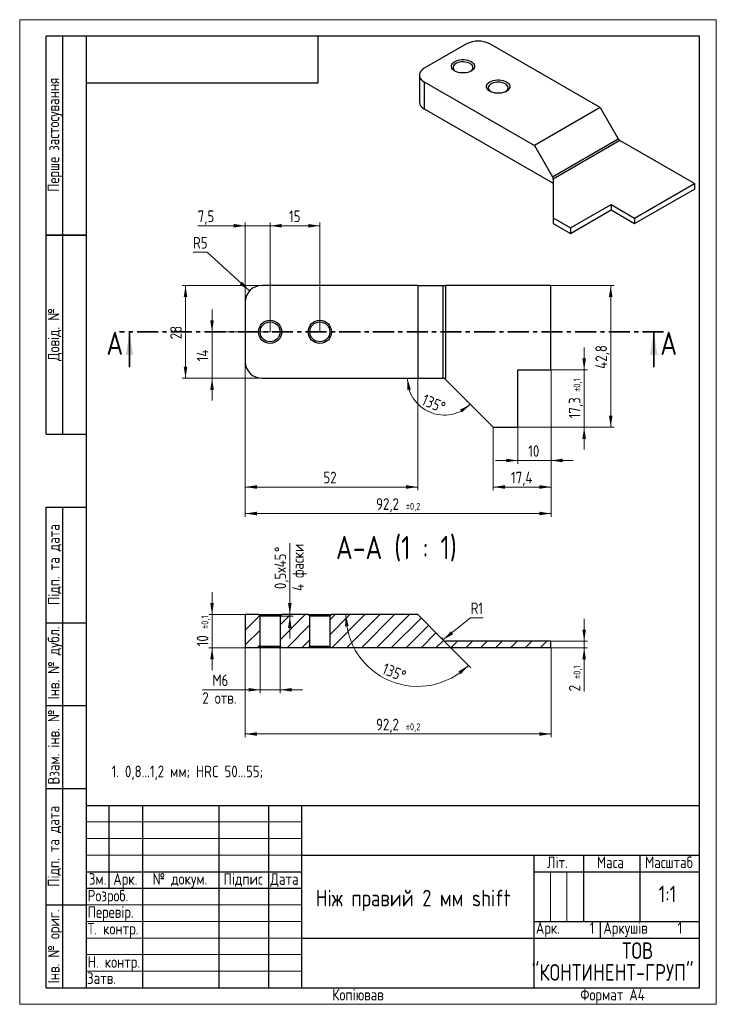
# Paper-space layout 'Лист1' of a CAD drawing. Header units: millimetres. Extents: x 0 to 212, y 0 to 297.
import ezdxf

# ---------------------------------------------------------------- set-up
doc = ezdxf.new("R2010")
doc.units = ezdxf.units.MM
doc.linetypes.add('SLD-Сплошная', pattern=[0])
doc.linetypes.add('SLD-Тонкая-Толстая', pattern=[10.16, 6.35, -1.27, 1.27, -1.27])
doc.layers.add('ОСЕВЫЕ', color=7, linetype='SLD-Сплошная')
doc.styles.add('SLDTEXTSTYLE0', font='GOST_A.TTF')
doc.styles.add('SLDTEXTSTYLE1', font='GOST_A.TTF', dxfattribs={"bigfont": 'bigfont'})
doc.dimstyles.new('SLDDIMSTYLE0', dxfattribs={"dimtxt": 3.5, "dimasz": 3.5, "dimexe": 0, "dimexo": 0.0625, "dimgap": 0.875, "dimtad": 2, "dimrnd": 1e-09, "dimzin": 12, "dimdsep": 46, "dimtxsty": 'SLDTEXTSTYLE0', "dimsah": 1, "dimcen": 0.09, "dimadec": 0, "dimazin": 3, "dimtfac": 1, "dimtdec": 3, "dimtofl": 0, "dimtmove": 0, "dimatfit": 3, "dimfxl": 1, "dimfrac": 2, "dimtolj": 1, "dimtzin": 12, "dimarcsym": 0})
doc.dimstyles.new('SLDDIMSTYLE1', dxfattribs={"dimtxt": 3.5, "dimasz": 3.5, "dimexe": 0, "dimexo": 0.0625, "dimgap": 0.875, "dimtad": 0, "dimtih": 1, "dimtoh": 1, "dimrnd": 1e-09, "dimzin": 12, "dimdsep": 46, "dimtxsty": 'SLDTEXTSTYLE0', "dimsah": 1, "dimcen": 0, "dimadec": 0, "dimazin": 3, "dimtfac": 1, "dimtdec": 3, "dimtofl": 0, "dimtmove": 0, "dimatfit": 3, "dimfxl": 1, "dimfrac": 2, "dimtolj": 1, "dimtzin": 12, "dimarcsym": 0})
doc.dimstyles.new('SLDDIMSTYLE10', dxfattribs={"dimtxt": 3.5, "dimasz": 3.5, "dimexe": 0, "dimexo": 0.0625, "dimgap": 0.875, "dimtad": 0, "dimtih": 1, "dimtoh": 1, "dimrnd": 1e-09, "dimzin": 12, "dimdsep": 46, "dimtxsty": 'SLDTEXTSTYLE0', "dimsah": 1, "dimcen": 0, "dimadec": 0, "dimazin": 3, "dimtfac": 1, "dimtdec": 3, "dimtofl": 0, "dimtmove": 1, "dimatfit": 3, "dimfxl": 1, "dimfrac": 2, "dimtolj": 1, "dimtzin": 12, "dimarcsym": 0})
doc.dimstyles.new('SLDDIMSTYLE2', dxfattribs={"dimtxt": 3.5, "dimasz": 3.5, "dimexe": 0, "dimexo": 0.0625, "dimgap": 0.875, "dimtad": 2, "dimdec": 1, "dimrnd": 1e-09, "dimzin": 12, "dimdsep": 46, "dimtxsty": 'SLDTEXTSTYLE0', "dimsah": 1, "dimcen": 0.09, "dimadec": 0, "dimazin": 3, "dimtfac": 1, "dimtdec": 3, "dimtmove": 0, "dimatfit": 0, "dimfxl": 1, "dimfrac": 2, "dimtolj": 1, "dimtzin": 12, "dimarcsym": 0})
doc.dimstyles.new('SLDDIMSTYLE3', dxfattribs={"dimtxt": 3.5, "dimasz": 3.5, "dimexe": 0, "dimexo": 0.0625, "dimgap": 0.875, "dimtad": 2, "dimdec": 4, "dimzin": 12, "dimdsep": 46, "dimtxsty": 'SLDTEXTSTYLE0', "dimsah": 1, "dimcen": 0.09, "dimazin": 3, "dimtfac": 1, "dimtdec": 3, "dimtofl": 0, "dimtmove": 0, "dimatfit": 3, "dimfxl": 1, "dimfrac": 2, "dimtolj": 1, "dimtzin": 12, "dimarcsym": 0})
doc.dimstyles.new('SLDDIMSTYLE4', dxfattribs={"dimtxt": 3.5, "dimasz": 3.5, "dimexe": 0, "dimexo": 0.0625, "dimgap": 0.875, "dimtad": 2, "dimdec": 1, "dimrnd": 1e-09, "dimzin": 12, "dimdsep": 46, "dimtxsty": 'SLDTEXTSTYLE0', "dimsah": 1, "dimcen": 0.09, "dimadec": 0, "dimazin": 3, "dimtfac": 1, "dimtdec": 3, "dimtofl": 0, "dimtmove": 0, "dimatfit": 3, "dimfxl": 1, "dimfrac": 2, "dimtolj": 1, "dimtzin": 12, "dimarcsym": 0})
doc.dimstyles.new('SLDDIMSTYLE5', dxfattribs={"dimtxt": 3.5, "dimasz": 3.5, "dimexe": 0, "dimexo": 0.0625, "dimgap": 0.875, "dimtad": 2, "dimrnd": 1e-09, "dimzin": 12, "dimdsep": 46, "dimtxsty": 'SLDTEXTSTYLE0', "dimsah": 1, "dimcen": 0.09, "dimadec": 0, "dimazin": 3, "dimtfac": 1, "dimtdec": 3, "dimtmove": 0, "dimatfit": 0, "dimfxl": 1, "dimfrac": 2, "dimtolj": 1, "dimtzin": 12, "dimarcsym": 0})
doc.dimstyles.new('SLDDIMSTYLE6', dxfattribs={"dimtxt": 3.5, "dimasz": 3.5, "dimexe": 0, "dimexo": 0.0625, "dimgap": 0.875, "dimtad": 2, "dimdec": 1, "dimrnd": 1e-09, "dimzin": 12, "dimdsep": 46, "dimtxsty": 'SLDTEXTSTYLE0', "dimsah": 1, "dimcen": 0.09, "dimadec": 0, "dimazin": 3, "dimtol": 1, "dimtp": 0.2, "dimtm": 0.2, "dimtfac": 1, "dimtdec": 1, "dimtofl": 0, "dimtmove": 0, "dimatfit": 3, "dimfxl": 1, "dimfrac": 2, "dimtolj": 1, "dimarcsym": 0})
doc.dimstyles.new('SLDDIMSTYLE7', dxfattribs={"dimtxt": 3.5, "dimasz": 3.5, "dimexe": 0, "dimexo": 0.0625, "dimgap": 0.875, "dimtad": 2, "dimdec": 1, "dimrnd": 1e-09, "dimzin": 12, "dimdsep": 46, "dimtxsty": 'SLDTEXTSTYLE0', "dimsah": 1, "dimcen": 0.09, "dimadec": 0, "dimazin": 3, "dimtol": 1, "dimtp": 0.1, "dimtm": 0.1, "dimtfac": 1, "dimtdec": 1, "dimtmove": 0, "dimatfit": 0, "dimfxl": 1, "dimfrac": 2, "dimtolj": 1, "dimarcsym": 0})
doc.dimstyles.new('SLDDIMSTYLE8', dxfattribs={"dimtxt": 3.5, "dimasz": 3.5, "dimexe": 0, "dimexo": 0.0625, "dimgap": 0.875, "dimtad": 2, "dimrnd": 1e-09, "dimzin": 12, "dimdsep": 46, "dimtxsty": 'SLDTEXTSTYLE0', "dimsah": 1, "dimcen": 0.09, "dimadec": 0, "dimazin": 3, "dimtol": 1, "dimtp": 0.1, "dimtm": 0.1, "dimtfac": 1, "dimtdec": 1, "dimtmove": 0, "dimatfit": 0, "dimfxl": 1, "dimfrac": 2, "dimtolj": 1, "dimarcsym": 0})
doc.dimstyles.new('SLDDIMSTYLE9', dxfattribs={"dimtxt": 3.5, "dimasz": 3.5, "dimexe": 0, "dimexo": 0.0625, "dimgap": 0.875, "dimtad": 2, "dimdec": 1, "dimrnd": 1e-09, "dimdsep": 46, "dimtxsty": 'SLDTEXTSTYLE0', "dimsah": 1, "dimcen": 0.09, "dimadec": 0, "dimazin": 2, "dimtfac": 1, "dimtdec": 3, "dimtmove": 0, "dimatfit": 0, "dimfxl": 1, "dimfrac": 2, "dimtolj": 1, "dimtzin": 12, "dimarcsym": 0})

# ---------------------------------------------------------------- blocks, each defined once
blk = doc.blocks.new('SW_NOTE_0')
at = {"color": 0, "linetype": 'Continuous', "lineweight": 0, "char_height": 5, "attachment_point": 2, "style": 'SLDTEXTSTYLE1'}
for s, insert in [('ТОВ       ', (11.8, 6.59)), ('"КОНТИНЕНТ-ГРУП"', (4.28, 0))]:
    blk.add_mtext(s, dxfattribs=dict(at, insert=insert))
blk = doc.blocks.new('_D')
at = {"color": 7, "linetype": 'SLD-Сплошная', "lineweight": 0}
for p, q in [((72.99, 216.84), (49, 216.84)), ((50, 188.84), (50, 216.84)), ((72.99, 188.84), (49, 188.84))]:
    blk.add_line(p, q, dxfattribs=at)
at = {"color": 7, "linetype": 'SLD-Сплошная', "lineweight": 18}
for points in [[(50, 216.84), (49.46, 213.34), (50.53, 213.34)], [(50, 188.84), (50.53, 192.34), (49.46, 192.34)]]:
    blk.add_solid(points, dxfattribs=at)
at = {"color": 7, "linetype": 'SLD-Сплошная', "lineweight": 18, "insert": (45.38, 200.6), "char_height": 3.5, "attachment_point": 1, "rotation": 90, "style": 'SLDTEXTSTYLE0'}
blk.add_mtext('28', dxfattribs=at)
blk = doc.blocks.new('_D_1')
at = {"color": 7, "linetype": 'SLD-Сплошная', "lineweight": 0}
for p, q in [((56.5, 226.84), (52.27, 226.84)), ((69.3, 215.2), (56.5, 226.84))]:
    blk.add_line(p, q, dxfattribs=at)
at = {"color": 7, "linetype": 'SLD-Сплошная', "lineweight": 18}
blk.add_solid([(69.3, 215.2), (67.07, 217.96), (66.34, 217.16)], dxfattribs=at)
at = {"color": 7, "linetype": 'SLD-Сплошная', "lineweight": 18, "insert": (52.27, 231.45), "char_height": 3.5, "attachment_point": 1, "style": 'SLDTEXTSTYLE0'}
blk.add_mtext('R5', dxfattribs=at)
blk = doc.blocks.new('_D_2')
at = {"color": 7, "linetype": 'SLD-Сплошная', "lineweight": 0}
for p, q in [((68, 234.84), (53.67, 234.84)), ((68, 211.85), (68, 235.84)), ((68, 234.84), (75.5, 234.84)), ((75.5, 202.85), (75.5, 235.84)), ((75.5, 234.84), (82.23, 234.84))]:
    blk.add_line(p, q, dxfattribs=at)
at = {"color": 7, "linetype": 'SLD-Сплошная', "lineweight": 18}
for points in [[(68, 234.84), (64.5, 235.38), (64.5, 234.3)], [(75.5, 234.84), (79, 234.3), (79, 235.38)]]:
    blk.add_solid(points, dxfattribs=at)
at = {"color": 7, "linetype": 'SLD-Сплошная', "lineweight": 18, "insert": (53.67, 239.45), "char_height": 3.5, "attachment_point": 1, "style": 'SLDTEXTSTYLE0'}
blk.add_mtext('7,5', dxfattribs=at)
blk = doc.blocks.new('_D_3')
at = {"color": 7, "linetype": 'SLD-Сплошная', "lineweight": 0}
for p, q in [((75.5, 202.85), (75.5, 235.84)), ((75.5, 234.84), (90.5, 234.84)), ((90.5, 202.85), (90.5, 235.84))]:
    blk.add_line(p, q, dxfattribs=at)
at = {"color": 7, "linetype": 'SLD-Сплошная', "lineweight": 18}
for points in [[(75.5, 234.84), (79, 234.3), (79, 235.38)], [(90.5, 234.84), (87, 235.38), (87, 234.3)]]:
    blk.add_solid(points, dxfattribs=at)
at = {"color": 7, "linetype": 'SLD-Сплошная', "lineweight": 18, "insert": (81.2, 239.45), "char_height": 3.5, "attachment_point": 1, "style": 'SLDTEXTSTYLE0'}
blk.add_mtext('15', dxfattribs=at)
blk = doc.blocks.new('_D_4')
at = {"color": 7, "linetype": 'SLD-Сплошная', "lineweight": 0}
blk.add_line((119.99, 188.84), (115.87, 188.84), dxfattribs=at)
at = {"color": 7, "linetype": 'SLD-Сплошная', "lineweight": 18}
blk.add_arc((128, 188.84), 11.12, 180, 315, dxfattribs=at)
for points in [[(116.87, 188.84), (116.87, 185.3), (117.94, 185.46)], [(135.86, 180.97), (132.72, 179.34), (133.36, 178.47)]]:
    blk.add_solid(points, dxfattribs=at)
at = {"color": 7, "linetype": 'SLD-Сплошная', "lineweight": 18, "insert": (122.29, 184.21), "char_height": 3.5, "attachment_point": 1, "rotation": 336.7921, "style": 'SLDTEXTSTYLE0'}
blk.add_mtext('135°', dxfattribs=at)
blk = doc.blocks.new('_D_5')
at = {"color": 7, "linetype": 'SLD-Сплошная', "lineweight": 0}
for p, q in [((68, 193.83), (68, 155.04)), ((120, 188.83), (120, 155.04)), ((68, 156.04), (120, 156.04))]:
    blk.add_line(p, q, dxfattribs=at)
at = {"color": 7, "linetype": 'SLD-Сплошная', "lineweight": 18}
for points in [[(68, 156.04), (71.5, 155.5), (71.5, 156.58)], [(120, 156.04), (116.5, 156.58), (116.5, 155.5)]]:
    blk.add_solid(points, dxfattribs=at)
at = {"color": 7, "linetype": 'SLD-Сплошная', "lineweight": 18, "insert": (91.57, 160.65), "char_height": 3.5, "attachment_point": 1, "style": 'SLDTEXTSTYLE0'}
blk.add_mtext('52', dxfattribs=at)
blk = doc.blocks.new('_D_6')
at = {"color": 7, "linetype": 'SLD-Сплошная', "lineweight": 0}
for p, q in [((160.2, 191.33), (160.2, 155.04)), ((142.8, 174.03), (142.8, 155.04)), ((142.8, 156.04), (160.2, 156.04))]:
    blk.add_line(p, q, dxfattribs=at)
at = {"color": 7, "linetype": 'SLD-Сплошная', "lineweight": 18}
for points in [[(142.8, 156.04), (146.3, 155.5), (146.3, 156.58)], [(160.2, 156.04), (156.7, 156.58), (156.7, 155.5)]]:
    blk.add_solid(points, dxfattribs=at)
at = {"color": 7, "linetype": 'SLD-Сплошная', "lineweight": 18, "insert": (148.13, 160.65), "char_height": 3.5, "attachment_point": 1, "style": 'SLDTEXTSTYLE0'}
blk.add_mtext('17,4', dxfattribs=at)
blk = doc.blocks.new('_D_7')
at = {"color": 7, "linetype": 'SLD-Сплошная', "lineweight": 0}
for p, q in [((160.2, 191.33), (160.2, 163.04)), ((150.2, 174.03), (150.2, 163.04)), ((150.2, 164.04), (143.46, 164.04)), ((150.2, 164.04), (160.2, 164.04)), ((160.2, 164.04), (166.93, 164.04))]:
    blk.add_line(p, q, dxfattribs=at)
at = {"color": 7, "linetype": 'SLD-Сплошная', "lineweight": 18}
for points in [[(150.2, 164.04), (146.7, 164.58), (146.7, 163.5)], [(160.2, 164.04), (163.7, 163.5), (163.7, 164.58)]]:
    blk.add_solid(points, dxfattribs=at)
at = {"color": 7, "linetype": 'SLD-Сплошная', "lineweight": 18, "insert": (153.33, 168.65), "char_height": 3.5, "attachment_point": 1, "style": 'SLDTEXTSTYLE0'}
blk.add_mtext('10', dxfattribs=at)
blk = doc.blocks.new('_D_8')
at = {"color": 7, "linetype": 'SLD-Сплошная', "lineweight": 0}
for p, q in [((68, 193.83), (68, 147.04)), ((160.2, 191.33), (160.2, 147.04)), ((68, 148.04), (160.2, 148.04))]:
    blk.add_line(p, q, dxfattribs=at)
at = {"color": 7, "linetype": 'SLD-Сплошная', "lineweight": 18}
for points in [[(68, 148.04), (71.5, 147.5), (71.5, 148.58)], [(160.2, 148.04), (156.7, 148.58), (156.7, 147.5)]]:
    blk.add_solid(points, dxfattribs=at)
at = {"color": 7, "linetype": 'SLD-Сплошная', "lineweight": 18, "attachment_point": 1, "style": 'SLDTEXTSTYLE0'}
for s, insert, char_height in [('92,2', (107.45, 152.65), 3.5), ('±0,2', (116.41, 151.25), 2.1)]:
    blk.add_mtext(s, dxfattribs=dict(at, insert=insert, char_height=char_height))
blk = doc.blocks.new('_D_9')
at = {"color": 7, "linetype": 'SLD-Сплошная', "lineweight": 0}
for p, q in [((170.2, 191.34), (170.2, 198.07)), ((160.21, 191.34), (171.2, 191.34)), ((170.2, 174.04), (170.2, 191.34)), ((150.21, 174.04), (171.2, 174.04)), ((170.2, 174.04), (170.2, 167.31))]:
    blk.add_line(p, q, dxfattribs=at)
at = {"color": 7, "linetype": 'SLD-Сплошная', "lineweight": 18}
for points in [[(170.2, 191.34), (170.73, 194.84), (169.66, 194.84)], [(170.2, 174.04), (169.66, 170.54), (170.73, 170.54)]]:
    blk.add_solid(points, dxfattribs=at)
at = {"color": 7, "linetype": 'SLD-Сплошная', "lineweight": 18, "attachment_point": 1, "rotation": 90, "style": 'SLDTEXTSTYLE0'}
for s, insert, char_height in [('±0,1', (166.98, 184.73), 2.1), ('17,3', (165.58, 176.77), 3.5)]:
    blk.add_mtext(s, dxfattribs=dict(at, insert=insert, char_height=char_height))
blk = doc.blocks.new('_D_10')
at = {"color": 7, "linetype": 'SLD-Сплошная', "lineweight": 0}
for p, q in [((160.21, 216.84), (179.2, 216.84)), ((178.2, 174.04), (178.2, 216.84)), ((150.21, 174.04), (179.2, 174.04))]:
    blk.add_line(p, q, dxfattribs=at)
at = {"color": 7, "linetype": 'SLD-Сплошная', "lineweight": 18}
for points in [[(178.2, 216.84), (177.66, 213.34), (178.73, 213.34)], [(178.2, 174.04), (178.73, 177.54), (177.66, 177.54)]]:
    blk.add_solid(points, dxfattribs=at)
at = {"color": 7, "linetype": 'SLD-Сплошная', "lineweight": 18, "insert": (173.58, 191.7), "char_height": 3.5, "attachment_point": 1, "rotation": 90, "style": 'SLDTEXTSTYLE0'}
blk.add_mtext('42,8', dxfattribs=at)
blk = doc.blocks.new('_D_11')
at = {"color": 7, "linetype": 'SLD-Сплошная', "lineweight": 0}
for p, q in [((58, 202.84), (58, 209.57)), ((75.49, 202.84), (57, 202.84)), ((58, 202.84), (58, 188.84)), ((72.99, 188.84), (57, 188.84)), ((58, 188.84), (58, 182.11))]:
    blk.add_line(p, q, dxfattribs=at)
at = {"color": 7, "linetype": 'SLD-Сплошная', "lineweight": 18}
for points in [[(58, 202.84), (58.53, 206.34), (57.46, 206.34)], [(58, 188.84), (57.46, 185.34), (58.53, 185.34)]]:
    blk.add_solid(points, dxfattribs=at)
at = {"color": 7, "linetype": 'SLD-Сплошная', "lineweight": 18, "insert": (53.38, 193.97), "char_height": 3.5, "attachment_point": 1, "rotation": 90, "style": 'SLDTEXTSTYLE0'}
blk.add_mtext('14', dxfattribs=at)
blk = doc.blocks.new('_D_12')
at = {"color": 7, "linetype": 'SLD-Сплошная', "lineweight": 0}
for p, q in [((72.5, 108.03), (72.5, 93.88)), ((78.5, 108.03), (78.5, 93.88)), ((72.5, 94.88), (55.08, 94.88)), ((72.5, 94.88), (78.5, 94.88)), ((78.5, 94.88), (85.23, 94.88))]:
    blk.add_line(p, q, dxfattribs=at)
at = {"color": 7, "linetype": 'SLD-Сплошная', "lineweight": 18}
for points in [[(72.5, 94.88), (69, 95.41), (69, 94.34)], [(78.5, 94.88), (82, 94.34), (82, 95.41)]]:
    blk.add_solid(points, dxfattribs=at)
at = {"color": 7, "linetype": 'SLD-Сплошная', "lineweight": 18, "char_height": 3.5, "attachment_point": 1}
for s, insert, style in [('M', (58.13, 99.49), 'SLDTEXTSTYLE0'), ('6', (60.86, 99.49), 'SLDTEXTSTYLE0'), ('2 отв.', (55.08, 94.15), 'SLDTEXTSTYLE1')]:
    blk.add_mtext(s, dxfattribs=dict(at, insert=insert, style=style))
blk = doc.blocks.new('_D_13')
at = {"color": 7, "linetype": 'SLD-Сплошная', "lineweight": 0}
for p, q in [((58, 117.54), (58, 124.27)), ((67.99, 117.54), (57, 117.54)), ((58, 107.54), (58, 117.54)), ((67.99, 107.54), (57, 107.54)), ((58, 107.54), (58, 100.81))]:
    blk.add_line(p, q, dxfattribs=at)
at = {"color": 7, "linetype": 'SLD-Сплошная', "lineweight": 18}
for points in [[(58, 117.54), (58.53, 121.04), (57.46, 121.04)], [(58, 107.54), (57.46, 104.04), (58.53, 104.04)]]:
    blk.add_solid(points, dxfattribs=at)
at = {"color": 7, "linetype": 'SLD-Сплошная', "lineweight": 18, "attachment_point": 1, "rotation": 90, "style": 'SLDTEXTSTYLE0'}
for s, insert, char_height in [('±0,1', (54.78, 113.21), 2.1), ('10', (53.38, 107.98), 3.5)]:
    blk.add_mtext(s, dxfattribs=dict(at, insert=insert, char_height=char_height))
blk = doc.blocks.new('_D_14')
at = {"color": 7, "linetype": 'SLD-Сплошная', "lineweight": 0}
for p, q in [((81.45, 117.54), (81.45, 139.12)), ((78.51, 117.04), (82.45, 117.04)), ((79.01, 117.54), (82.45, 117.54)), ((81.45, 117.04), (81.45, 117.54)), ((81.45, 117.04), (81.45, 110.31))]:
    blk.add_line(p, q, dxfattribs=at)
at = {"color": 7, "linetype": 'SLD-Сплошная', "lineweight": 18}
for points in [[(81.45, 117.54), (81.99, 121.04), (80.91, 121.04)], [(81.45, 117.04), (80.91, 113.54), (81.99, 113.54)]]:
    blk.add_solid(points, dxfattribs=at)
at = {"color": 7, "linetype": 'SLD-Сплошная', "lineweight": 18, "char_height": 3.5, "attachment_point": 1, "rotation": 90}
for s, insert, style in [('4 фаски', (82.17, 124.7), 'SLDTEXTSTYLE1'), ('%%d', (76.83, 136.44), 'SLDTEXTSTYLE0'), ('х45', (76.83, 130.22), 'SLDTEXTSTYLE1'), ('0,5', (76.83, 125.24), 'SLDTEXTSTYLE0')]:
    blk.add_mtext(s, dxfattribs=dict(at, insert=insert, style=style))
blk = doc.blocks.new('_D_15')
at = {"color": 7, "linetype": 'SLD-Сплошная', "lineweight": 0}
blk.add_line((127.71, 109.82), (136.01, 101.52), dxfattribs=at)
at = {"color": 7, "linetype": 'SLD-Сплошная', "lineweight": 18}
blk.add_arc((120, 117.54), 21.65, 180, 315, dxfattribs=at)
for points in [[(98.35, 117.54), (98.09, 114), (99.16, 114.09)], [(135.3, 102.23), (132.29, 100.37), (132.99, 99.55)]]:
    blk.add_solid(points, dxfattribs=at)
at = {"color": 7, "linetype": 'SLD-Сплошная', "lineweight": 18, "insert": (110.32, 103.11), "char_height": 3.5, "attachment_point": 1, "rotation": 337.5, "style": 'SLDTEXTSTYLE0'}
blk.add_mtext('135°', dxfattribs=at)
blk = doc.blocks.new('_D_16')
at = {"color": 7, "linetype": 'SLD-Сплошная', "lineweight": 0}
for p, q in [((127.63, 109.91), (135.96, 116.6)), ((135.96, 116.6), (139.7, 116.6))]:
    blk.add_line(p, q, dxfattribs=at)
at = {"color": 7, "linetype": 'SLD-Сплошная', "lineweight": 18}
blk.add_arc((128.41, 110.54), 1, 173.7454, 224.4271, dxfattribs=at)
blk.add_solid([(127.63, 109.91), (130.7, 111.68), (130.02, 112.52)], dxfattribs=at)
at = {"color": 7, "linetype": 'SLD-Сплошная', "lineweight": 18, "insert": (135.96, 121.21), "char_height": 3.5, "attachment_point": 1, "style": 'SLDTEXTSTYLE0'}
blk.add_mtext('R1', dxfattribs=at)
blk = doc.blocks.new('_D_17')
at = {"color": 7, "linetype": 'SLD-Сплошная', "lineweight": 0}
for p, q in [((170.2, 109.54), (170.2, 116.27)), ((160.21, 109.54), (171.2, 109.54)), ((160.21, 107.54), (171.2, 107.54)), ((170.2, 107.54), (170.2, 109.54)), ((170.2, 107.54), (170.2, 94.39))]:
    blk.add_line(p, q, dxfattribs=at)
at = {"color": 7, "linetype": 'SLD-Сплошная', "lineweight": 18}
for points in [[(170.2, 109.54), (170.73, 113.04), (169.66, 113.04)], [(170.2, 107.54), (169.66, 104.04), (170.73, 104.04)]]:
    blk.add_solid(points, dxfattribs=at)
at = {"color": 7, "linetype": 'SLD-Сплошная', "lineweight": 18, "attachment_point": 1, "rotation": 90, "style": 'SLDTEXTSTYLE0'}
for s, insert, char_height in [('±0,1', (166.98, 98.12), 2.1), ('2', (165.58, 94.39), 3.5)]:
    blk.add_mtext(s, dxfattribs=dict(at, insert=insert, char_height=char_height))
blk = doc.blocks.new('_D_18')
at = {"color": 7, "linetype": 'SLD-Сплошная', "lineweight": 0}
for p, q in [((68, 107.53), (68, 80.54)), ((160.2, 107.53), (160.2, 80.54)), ((68, 81.54), (160.2, 81.54))]:
    blk.add_line(p, q, dxfattribs=at)
at = {"color": 7, "linetype": 'SLD-Сплошная', "lineweight": 18}
for points in [[(68, 81.54), (71.5, 81), (71.5, 82.07)], [(160.2, 81.54), (156.7, 82.07), (156.7, 81)]]:
    blk.add_solid(points, dxfattribs=at)
at = {"color": 7, "linetype": 'SLD-Сплошная', "lineweight": 18, "attachment_point": 1, "style": 'SLDTEXTSTYLE0'}
for s, insert, char_height in [('92,2', (107.45, 86.15), 3.5), ('±0,2', (116.41, 84.75), 2.1)]:
    blk.add_mtext(s, dxfattribs=dict(at, insert=insert, char_height=char_height))

psp = doc.layouts.new('Лист1')

# ---------------------------------------------------------------- hatches: boundary and pattern name
at = {"linetype": 'SLD-Сплошная', "lineweight": 18}
h = psp.add_hatch(dxfattribs=at)
h.set_pattern_fill('ANSI31', style=0)
h.paths.add_polyline_path([(67.9952, 107.53645), (71.9952, 107.53645), (72.4952, 108.03645), (72.4952, 117.03645), (71.9952, 117.53645), (67.9952, 117.53645)], flags=0)
h = psp.add_hatch(dxfattribs=at)
h.set_pattern_fill('ANSI31', style=0)
h.paths.add_polyline_path([(86.9952, 107.53645), (87.4952, 108.03645), (87.4952, 117.03645), (86.9952, 117.53645), (78.9952, 117.53645), (78.4952, 117.03645), (78.4952, 108.03645), (78.9952, 107.53645)], flags=0)
h = psp.add_hatch(dxfattribs=at)
h.set_pattern_fill('ANSI31', style=0)
edge = h.paths.add_edge_path(flags=0)
edge.add_line((93.9952, 107.53645), (160.1952, 107.53645))
edge.add_line((160.1952, 107.53645), (160.1952, 109.53645))
edge.add_line((160.1952, 109.53645), (128.40941, 109.53645))
edge.add_arc((128.40941, 110.53645), 1, 225, 270, ccw=False)
edge.add_line((127.7023, 109.82935), (119.9952, 117.53645))
edge.add_line((119.9952, 117.53645), (93.9952, 117.53645))
edge.add_line((93.9952, 117.53645), (93.4952, 117.03645))
edge.add_line((93.4952, 117.03645), (93.4952, 108.03645))
edge.add_line((93.4952, 108.03645), (93.9952, 107.53645))

# ---------------------------------------------------------------- linework, layer by layer
at = {"color": 7, "linetype": 'SLD-Сплошная', "lineweight": 25}
for p, q in [((8, 172), (8, 292)), ((20, 292), (8, 292)), ((8, 172), (8, 292)), ((13, 172), (13, 292)), ((13, 172), (13, 292)), ((20, 292), (20, 5)), ((205, 292), (20, 292)), ((20, 292), (20, 5)), ((90, 278), (90, 292)), ((205, 5), (205, 292)), ((134.72214, 289.68652), (121.99422, 282.33885)), ((175.02723, 270.50093), (141.79321, 289.68652)), ((120.52975, 280.29783), (120.52975, 272.13242)), ((20, 278), (90, 278)), ((121.99422, 278.25681), (121.99422, 270.0914)), ((121.99422, 278.25681), (155.22824, 259.07122)), ((175.02723, 270.50093), (155.22824, 259.07122)), ((175.02723, 270.50093), (180.47697, 261.06169)), ((121.99422, 270.0914), (160.88509, 247.64018)), ((155.22824, 259.07122), (160.67798, 249.63198)), ((160.67798, 249.63198), (180.47697, 261.06169)), ((180.97697, 260.53389), (160.88509, 248.93509)), ((203.45292, 247.5588), (180.97697, 260.53389)), ((160.88509, 248.93509), (160.88509, 249.3466)), ((160.88509, 248.93509), (160.88509, 237.19042)), ((185.42169, 237.1496), (203.45292, 247.5588)), ((203.45292, 247.5588), (203.45292, 245.92572)), ((185.42169, 235.51651), (203.45292, 245.92572)), ((166.11768, 234.16971), (178.35063, 241.23164)), ((178.35063, 241.23164), (185.42169, 237.1496)), ((178.35063, 241.23164), (178.35063, 239.59856)), ((166.11768, 232.53663), (178.35063, 239.59856)), ((178.35063, 239.59856), (185.42169, 235.51651)), ((160.88509, 237.19042), (166.11768, 234.16971)), ((160.88509, 237.19042), (160.88509, 235.55734)), ((160.88509, 235.55734), (166.11768, 232.53663)), ((185.42169, 237.1496), (185.42169, 235.51651)), ((8, 232), (20, 232)), ((20, 232), (8, 232)), ((166.11768, 234.16971), (166.11768, 232.53663)), ((119.9952, 216.83898), (72.9952, 216.83898)), ((119.9952, 216.83898), (119.9952, 188.83898)), ((119.9952, 216.83898), (127.7023, 216.83898)), ((127.7023, 188.83898), (127.7023, 216.83898)), ((127.7023, 216.83898), (128.40941, 216.83898)), ((128.40941, 216.83898), (128.40941, 188.42477)), ((160.1952, 216.83898), (128.40941, 216.83898)), ((160.1952, 191.33898), (160.1952, 216.83898)), ((67.9952, 211.83898), (67.9952, 193.83898)), ((150.1952, 174.03898), (150.1952, 191.33898)), ((150.1952, 191.33898), (160.1952, 191.33898)), ((72.9952, 188.83898), (119.9952, 188.83898)), ((119.9952, 188.83898), (127.7023, 188.83898)), ((127.9952, 188.83898), (127.7023, 188.83898)), ((128.40941, 188.42477), (127.9952, 188.83898)), ((128.40941, 188.42477), (142.7952, 174.03898)), ((142.7952, 174.03898), (150.1952, 174.03898)), ((8, 172), (20, 172)), ((8, 5), (8, 150)), ((8, 150), (20, 150)), ((13, 5), (13, 150)), ((67.9952, 117.53645), (67.9952, 107.53645)), ((71.9952, 117.53645), (67.9952, 117.53645)), ((71.9952, 117.53645), (72.4952, 117.03645)), ((71.9952, 117.53645), (78.9952, 117.53645)), ((78.4952, 117.03645), (72.4952, 117.03645)), ((72.4952, 108.03645), (72.4952, 117.03645)), ((78.4952, 117.03645), (78.9952, 117.53645)), ((78.4952, 117.03645), (78.4952, 108.03645)), ((86.9952, 117.53645), (78.9952, 117.53645)), ((86.9952, 117.53645), (87.4952, 117.03645)), ((86.9952, 117.53645), (93.9952, 117.53645)), ((93.4952, 117.03645), (87.4952, 117.03645)), ((87.4952, 108.03645), (87.4952, 117.03645)), ((93.4952, 117.03645), (93.9952, 117.53645)), ((93.4952, 117.03645), (93.4952, 108.03645)), ((119.9952, 117.53645), (93.9952, 117.53645)), ((127.7023, 109.82935), (119.9952, 117.53645)), ((20, 115), (8, 115)), ((71.9952, 107.53645), (67.9952, 107.53645)), ((72.4952, 108.03645), (71.9952, 107.53645)), ((78.9952, 107.53645), (71.9952, 107.53645)), ((72.4952, 108.03645), (78.4952, 108.03645)), ((78.9952, 107.53645), (78.4952, 108.03645)), ((86.9952, 107.53645), (78.9952, 107.53645)), ((87.4952, 108.03645), (86.9952, 107.53645)), ((93.9952, 107.53645), (86.9952, 107.53645)), ((87.4952, 108.03645), (93.4952, 108.03645)), ((93.9952, 107.53645), (93.4952, 108.03645)), ((160.1952, 107.53645), (93.9952, 107.53645)), ((160.1952, 109.53645), (128.40941, 109.53645)), ((160.1952, 107.53645), (160.1952, 109.53645)), ((20, 90), (8, 90)), ((20, 65), (8, 65)), ((20, 60), (205, 60)), ((20, 60), (20, 5)), ((27, 35), (27, 60)), ((37, 60), (37, 5)), ((60, 60), (60, 5)), ((75, 60), (75, 5)), ((85, 60), (85, 5)), ((85, 45), (205, 45)), ((155, 45), (155, 5)), ((170, 45), (170, 25)), ((187, 45), (187, 25)), ((20, 40), (85, 40)), ((155, 40), (205, 40)), ((20, 35), (85, 35)), ((8, 30), (20, 30)), ((155, 25), (205, 25)), ((175, 25), (175, 20)), ((85, 20), (205, 20)), ((8, 5), (20, 5)), ((20, 5), (205, 5))]:
    psp.add_line(p, q, dxfattribs=at)
at = {"color": 7, "linetype": 'SLD-Тонкая-Толстая', "lineweight": 35}
psp.add_line((194.15202, 202.83898), (30.10961, 202.83898), dxfattribs=at)
at = {"color": 7, "linetype": 'SLD-Сплошная', "lineweight": 35}
for p, q in [((33.10961, 192.19898), (33.10961, 202.83898)), ((191.15202, 192.19898), (191.15202, 202.83898))]:
    psp.add_line(p, q, dxfattribs=at)
at = {"color": 7, "linetype": 'SLD-Сплошная', "lineweight": 18}
for p, q in [((17.9, 172), (14.4, 172)), ((20, 55), (85, 55)), ((20, 50), (85, 50)), ((20, 45), (85, 45)), ((160, 40), (160, 25)), ((165, 40), (165, 25)), ((20, 30), (85, 30)), ((20, 25), (85, 25)), ((20, 20), (85, 20)), ((20, 15), (85, 15)), ((20, 10), (85, 10))]:
    psp.add_line(p, q, dxfattribs=at)
at = {"color": 7, "linetype": 'SLD-Сплошная', "lineweight": 25, "flags": 128}
for points in [[(121.99422, 282.33885), (121.48467, 281.99443), (121.07472, 281.60824), (120.77447, 281.18979), (120.59131, 280.74937), (120.52975, 280.29783), (120.59131, 279.84629), (120.77447, 279.40587), (121.07472, 278.98741), (121.48467, 278.60122), (121.99422, 278.25681)], [(136.13635, 284.37987), (136.52851, 284.11007), (136.83356, 283.80506), (137.04222, 283.4741), (137.14816, 283.12725), (137.14816, 282.77505), (137.04222, 282.42821), (136.83356, 282.09725), (136.52851, 281.79224), (136.13635, 281.52244), (135.669, 281.29605), (135.14064, 281.11995), (134.56735, 280.99949), (133.96652, 280.93833), (133.35643, 280.93833), (132.75561, 280.99949), (132.18231, 281.11995), (131.65396, 281.29605), (131.1866, 281.52244), (130.79445, 281.79224), (130.4894, 282.09725), (130.28074, 282.42821), (130.1748, 282.77505), (130.1748, 283.12725), (130.28074, 283.4741), (130.4894, 283.80506), (130.79445, 284.11007), (131.1866, 284.37987), (131.65396, 284.60626), (132.18231, 284.78235), (132.75561, 284.90281), (133.35643, 284.96397), (133.96652, 284.96397), (134.56735, 284.90281), (135.14064, 284.78235), (135.669, 284.60626), (136.13635, 284.37987)], [(135.7828, 283.76749), (135.35689, 283.97167), (134.87324, 284.12718), (134.34833, 284.22874), (133.80003, 284.2729), (133.24701, 284.25814), (132.7081, 284.18497), (132.20167, 284.05588), (131.74494, 283.87526), (131.35348, 283.64928), (131.04061, 283.38561), (130.817, 283.09325), (130.69025, 282.78215), (130.66468, 282.4629), (130.74116, 282.14637), (130.9171, 281.84335), (131.18649, 281.56414), (131.37665, 281.42057)], [(135.9463, 281.42057), (135.96948, 281.43649), (136.28235, 281.70015), (136.50596, 281.99251), (136.63271, 282.30361), (136.65828, 282.62287), (136.58179, 282.93939), (136.40586, 283.24242), (136.13647, 283.52162), (135.7828, 283.76749)], [(146.74295, 278.25681), (147.13511, 277.98701), (147.44016, 277.682), (147.64882, 277.35104), (147.75476, 277.00419), (147.75476, 276.65199), (147.64882, 276.30515), (147.44016, 275.97419), (147.13511, 275.66918), (146.74295, 275.39938), (146.2756, 275.17299), (145.74724, 274.99689), (145.17395, 274.87643), (144.57313, 274.81527), (143.96304, 274.81527), (143.36221, 274.87643), (142.78892, 274.99689), (142.26056, 275.17299), (141.79321, 275.39938), (141.40105, 275.66918), (141.096, 275.97419), (140.88734, 276.30515), (140.7814, 276.65199), (140.7814, 277.00419), (140.88734, 277.35104), (141.096, 277.682), (141.40105, 277.98701), (141.79321, 278.25681), (142.26056, 278.48319), (142.78892, 278.65929), (143.36221, 278.77975), (143.96304, 278.84091), (144.57313, 278.84091), (145.17395, 278.77975), (145.74724, 278.65929), (146.2756, 278.48319), (146.74295, 278.25681)], [(146.3894, 277.64443), (145.96349, 277.8486), (145.47984, 278.00412), (144.95493, 278.10568), (144.40663, 278.14984), (143.85361, 278.13508), (143.31471, 278.06191), (142.80827, 277.93282), (142.35154, 277.7522), (141.96008, 277.52622), (141.64721, 277.26255), (141.4236, 276.97019), (141.29685, 276.65909), (141.27128, 276.33984), (141.34777, 276.02331), (141.5237, 275.72029), (141.79309, 275.44108), (141.98326, 275.29751)], [(146.55291, 275.29751), (146.57608, 275.31343), (146.88895, 275.57709), (147.11256, 275.86945), (147.23931, 276.18055), (147.26488, 276.49981), (147.18839, 276.81633), (147.01246, 277.11936), (146.74307, 277.39856), (146.3894, 277.64443)]]:
    psp.add_lwpolyline(points, dxfattribs=at)
at = {"color": 7, "linetype": 'SLD-Сплошная', "lineweight": 25}
for centre, radius in [((75.4952, 202.83898), 3.5), ((75.4952, 202.83898), 3), ((90.4952, 202.83898), 3.5), ((90.4952, 202.83898), 3)]:
    psp.add_circle(centre, radius, dxfattribs=at)
for centre, radius, start, end in [((138.25767, 282.92624), 7.62898, 62.3910402, 117.6089598), ((123.01079, 272.3667), 2.49207, 185.3944478, 245.9256932), ((181.74048, 261.75791), 1.44262, 208.8556089, 238.0453284), ((162.12299, 250.46282), 1.66684, 209.8978368, 222.0411299), ((72.9952, 211.83898), 5, 90, 180), ((72.9952, 193.83898), 5, 180, 270), ((128.40941, 110.53645), 1, 225, 270)]:
    psp.add_arc(centre, radius, start, end, dxfattribs=at)
at = {"color": 7, "linetype": 'SLD-Сплошная', "lineweight": 35}
for points in [[(33.10961, 202.83898), (31.98961, 195.83898), (34.22961, 195.83898)], [(191.15202, 202.83898), (190.03202, 195.83898), (192.27202, 195.83898)]]:
    psp.add_solid(points, dxfattribs=at)
at = {"layer": 'ОСЕВЫЕ', "lineweight": 18}
for p, q in [((0, 297), (210, 297)), ((0, 297), (0, 0)), ((210, 297), (210, 0)), ((0, 0), (210, 0))]:
    psp.add_line(p, q, dxfattribs=at)

# ---------------------------------------------------------------- block references
at = {"color": 7, "linetype": 'Continuous', "lineweight": 0}
psp.add_blockref('SW_NOTE_0', (174.5054, 12.10942), dxfattribs=at)

# ---------------------------------------------------------------- texts
at = {"color": 7, "linetype": 'Continuous', "lineweight": 0, "char_height": 3.5, "attachment_point": 2, "rotation": 90, "style": 'SLDTEXTSTYLE1'}
for s, insert in [('Перше застосування', (8.4182, 262.26728)), ('Довід. № ', (8.487, 202.04193)), ('Підп. та дата', (8.54021, 132.64523)), ('Інв. № дубл.', (8.49788, 102.98403)), ('Взам. інв. №', (8.50693, 77.60421)), ('Підп. та дата', (8.46042, 47.64523)), ('Інв. № ориг.', (8.50866, 17.49909))]:
    psp.add_mtext(s, dxfattribs=dict(at, insert=insert))
at = {"color": 7, "linetype": 'Continuous', "char_height": 7, "attachment_point": 1, "style": 'SLDTEXTSTYLE0'}
for insert in [(26.14543, 202.88281), (193.14179, 202.88281)]:
    psp.add_mtext('A', dxfattribs=dict(at, insert=insert))
at = {"color": 7, "linetype": 'Continuous', "lineweight": 0}
for s, insert, char_height, attachment_point, style in [('A-A (1 : 1)', (113.5702, 141.28892), 7, 2, 'SLDTEXTSTYLE0'), ('1. 0,8...1,2 мм; HRC 50...55;', (27.70127, 71.98813), 3.5, 1, 'SLDTEXTSTYLE1'), ('Літ.', (162.12449, 44.55477), 3.5, 2, 'SLDTEXTSTYLE1'), ('Маса', (178.10685, 44.56286), 3.5, 2, 'SLDTEXTSTYLE1'), ('Масштаб', (195.75354, 44.56823), 3.5, 2, 'SLDTEXTSTYLE1'), ('Зм.', (23.49749, 39.5469), 3.5, 2, 'SLDTEXTSTYLE1'), ('Арк.', (31.85677, 39.53997), 3.5, 2, 'SLDTEXTSTYLE1'), ('№ докум.', (48.31831, 39.59099), 3.5, 2, 'SLDTEXTSTYLE1'), ('Підпис', (67.37055, 39.53351), 3.5, 2, 'SLDTEXTSTYLE1'), ('Дата', (79.8345, 39.53351), 3.5, 2, 'SLDTEXTSTYLE1'), ('1:1', (195.3185, 35.79276), 5, 2, 'SLDTEXTSTYLE0'), ('Розроб.', (20.5, 34.52718), 3.5, 1, 'SLDTEXTSTYLE1'), ('Ніж правий 2 мм shift', (118.61474, 34.54053), 5, 2, 'SLDTEXTSTYLE1'), ('Перевір.', (20.5, 29.57848), 3.5, 1, 'SLDTEXTSTYLE1'), ('Т. контр.', (20.5, 24.55354), 3.5, 1, 'SLDTEXTSTYLE1'), ('Арк.     1', (155.63943, 24.76519), 3.5, 1, 'SLDTEXTSTYLE1'), ('Аркушів     1', (175.99448, 24.76519), 3.5, 1, 'SLDTEXTSTYLE1'), ('Н. контр.', (20.5, 14.51598), 3.5, 1, 'SLDTEXTSTYLE1'), ('Затв.', (20.29681, 9.63137), 3.5, 1, 'SLDTEXTSTYLE1'), ('Копіював', (94.23874, 4.64964), 3.5, 1, 'SLDTEXTSTYLE1'), ('Формат A4', (169.02175, 4.64964), 3.5, 1, 'SLDTEXTSTYLE1')]:
    psp.add_mtext(s, dxfattribs=dict(at, insert=insert, char_height=char_height, attachment_point=attachment_point, style=style))

# ---------------------------------------------------------------- dimensions: what is measured, and where the dimension line sits
at = {"color": 7, "linetype": 'SLD-Сплошная', "lineweight": 18}
for base, p1, p2, dimstyle, picture, middle in [((75.4952, 234.83898), (67.9952, 211.83898), (75.4952, 202.83898), 'SLDDIMSTYLE2', '_D_2', (56.16269, 234.83898)), ((90.4952, 234.83898), (75.4952, 202.83898), (90.4952, 202.83898), 'SLDDIMSTYLE0', '_D_3', (82.94335, 234.83898)), ((119.9952, 156.03898), (67.9952, 193.83898), (119.9952, 188.83898), 'SLDDIMSTYLE0', '_D_5', (93.68178, 156.03898)), ((160.1952, 148.03898), (67.9952, 193.83898), (160.1952, 191.33898), 'SLDDIMSTYLE6', '_D_8', (114.0952, 148.03898)), ((160.1952, 156.03898), (142.7952, 174.03898), (160.1952, 191.33898), 'SLDDIMSTYLE4', '_D_6', (151.4952, 156.03898)), ((160.1952, 164.03898), (150.1952, 174.03898), (160.1952, 191.33898), 'SLDDIMSTYLE5', '_D_7', (155.1952, 164.03898))]:
    dim = psp.add_linear_dim(base=base, p1=p1, p2=p2, dimstyle=dimstyle, dxfattribs=at)
    dim.commit()
    dim.dimension.update_dxf_attribs({"geometry": picture, "text_midpoint": middle, "dimtype": 160})
for center, mpoint, dimstyle, picture, middle in [((72.9952, 211.83898), (69.2963, 215.20323), 'SLDDIMSTYLE1', '_D_1', (54.38825, 229.51016)), ((128.40941, 110.53645), (127.62947, 109.91059), 'SLDDIMSTYLE10', '_D_16', (137.83073, 119.26967))]:
    dim = psp.add_radius_dim(center=center, mpoint=mpoint, dimstyle=dimstyle, dxfattribs=at)
    dim.commit()
    dim.dimension.update_dxf_attribs({"geometry": picture, "text_midpoint": middle, "dimtype": 164})
for base, p1, p2, angle, dimstyle, picture, middle in [((49.9952, 216.83898), (72.9952, 188.83898), (72.9952, 216.83898), 90, 'SLDDIMSTYLE0', '_D', (49.9952, 202.83898)), ((178.1952, 216.83898), (150.1952, 174.03898), (160.1952, 216.83898), 90, 'SLDDIMSTYLE4', '_D_10', (178.1952, 195.43898)), ((57.9952, 188.83898), (75.4952, 202.83898), (72.9952, 188.83898), 90, 'SLDDIMSTYLE5', '_D_11', (57.9952, 195.83898)), ((170.1952, 191.33898), (150.1952, 174.03898), (160.1952, 191.33898), 90, 'SLDDIMSTYLE7', '_D_9', (170.1952, 182.68898)), ((57.9952, 117.53645), (67.9952, 107.53645), (67.9952, 117.53645), 90, 'SLDDIMSTYLE8', '_D_13', (57.9952, 112.53645)), ((170.1952, 109.53645), (160.1952, 107.53645), (160.1952, 109.53645), 90, 'SLDDIMSTYLE8', '_D_17', (170.1952, 98.19284)), ((160.1952, 81.53645), (67.9952, 107.53645), (160.1952, 107.53645), 0, 'SLDDIMSTYLE6', '_D_18', (114.0952, 81.53645))]:
    dim = psp.add_linear_dim(base=base, p1=p1, p2=p2, angle=angle, dimstyle=dimstyle, dxfattribs=at)
    dim.commit()
    dim.dimension.update_dxf_attribs({"geometry": picture, "text_midpoint": middle, "dimtype": 160})
for base, line1, line2, picture, middle in [((123.73893, 178.56345), ((127.9952, 188.83898), (142.7952, 174.03898)), ((119.9952, 188.83898), (127.7023, 188.83898)), '_D_4', (123.6123, 178.61682)), ((111.71093, 97.53645), ((127.7023, 109.82935), (119.9952, 117.53645)), ((119.9952, 117.53645), (71.9952, 117.53645)), '_D_15', (111.71093, 97.53645))]:
    dim = psp.add_angular_dim_2l(base=base, line1=line1, line2=line2, dimstyle='SLDDIMSTYLE3', dxfattribs=at)
    dim.commit()
    dim.dimension.update_dxf_attribs({"geometry": picture, "text_midpoint": middle, "dimtype": 162})
dim = psp.add_linear_dim(base=(86.78703, 117.53645), p1=(78.4952, 117.03645), p2=(78.9952, 117.53645), angle=90, text='<>х45%%d', dimstyle='SLDDIMSTYLE9', dxfattribs=at)
dim.commit()
dim.dimension.update_dxf_attribs({"geometry": '_D_14', "text_midpoint": (86.78703, 131.90877), "dimtype": 160})
dim = psp.add_linear_dim(base=(78.4952, 89.53645), p1=(72.4952, 108.03645), p2=(78.4952, 108.03645), text='M<>', dimstyle='SLDDIMSTYLE5', dxfattribs=at)
dim.commit()
dim.dimension.update_dxf_attribs({"geometry": '_D_12', "text_midpoint": (60.61396, 89.53645), "dimtype": 160})

doc.saveas('drawing.dxf')
